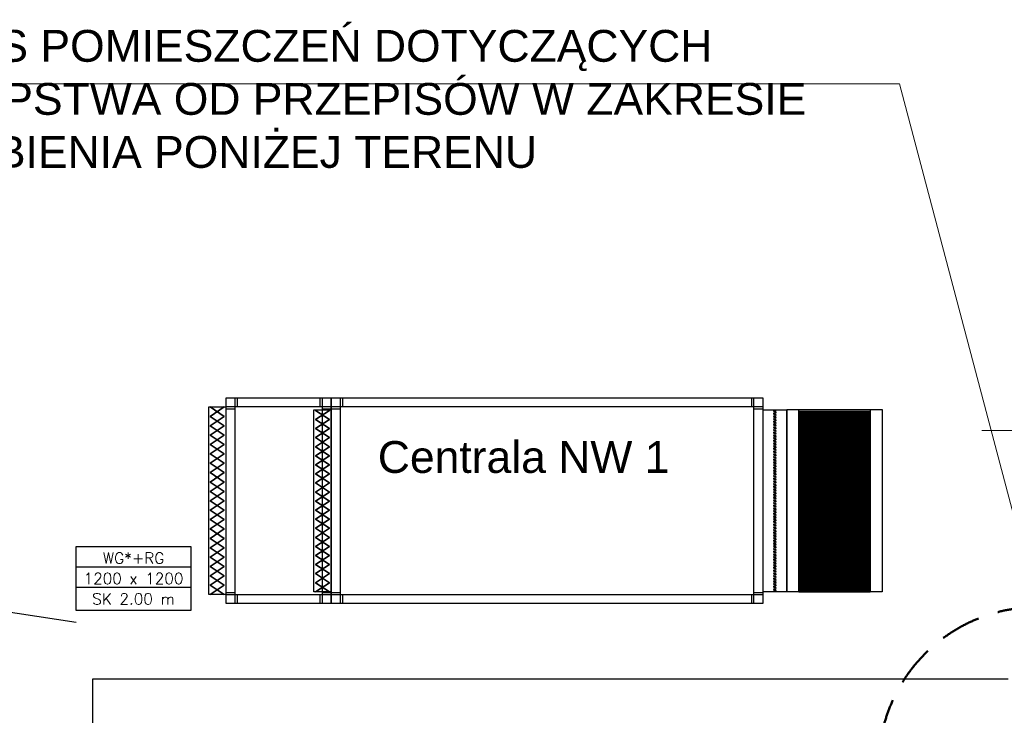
# Model space of a CAD drawing. Header units: millimetres. Extents: x 26866 to 1024070, y -428191 to 408885.
# Tile 200 of 248: x 196355 to 202540, y 404512 to 408885. Entities that reach past the tile are written whole.
import ezdxf

# ---------------------------------------------------------------- set-up
doc = ezdxf.new("R2010")
doc.units = ezdxf.units.MM
doc.header["$LTSCALE"] = 2
doc.linetypes.add('DASHED', pattern=[19.05, 12.7, -6.35])
for name, color, linetype, lineweight in [('0_OPIS', 7, 'Continuous', 13), ('3DPLAN_A_TABELKA POMIESZCZEŃ', 7, 'Continuous', 0), ('A_TXT', 7, 'Continuous', 0), ('Opisy', 7, 'Continuous', 13), ('sturmień wentylacyjny', 140, 'Continuous', 25)]:
    doc.layers.add(name, color=color, linetype=linetype, lineweight=lineweight)
for name, color, linetype in [('3DPLAN_A_OPIS', 8, 'Continuous'), ('A_SCHODY', 6, 'Continuous'), ('FLUID-Cc-inf-INF', 7, 'Continuous')]:
    doc.layers.add(name, color=color, linetype=linetype)
doc.styles.add('ARIAL', font='arial.ttf')
doc.styles.add('FDBES', font='simplex.shx')
doc.dimstyles.new('FDBES', dxfattribs={"dimscale": 50, "dimtxt": 4, "dimasz": 2.5, "dimexe": 0.8, "dimexo": 2, "dimgap": 1, "dimtad": 1, "dimdsep": 46, "dimtxsty": 'FDBES', "dimcen": 2.5, "dimclrd": 4, "dimclre": 5, "dimadec": 0, "dimazin": 0, "dimtfac": 1, "dimtmove": 0, "dimatfit": 3, "dimfxl": 1, "dimarcsym": 0})

# ---------------------------------------------------------------- blocks, each defined once
blk = doc.blocks.new('kondygnacja -1')
at = {"layer": 'A_SCHODY'}
for p, q in [((28681.49, -24372.84), (28681.49, -24325.84)), ((28681.49, -24325.84), (29256.49, -24325.84))]:
    blk.add_line(p, q, dxfattribs=at)
at = {"layer": 'A_TXT', "ltscale": 0.2}
blk.add_line((29320.12, -24169.86), (29239.87, -24169.86), dxfattribs=at)
at = {"layer": 'Opisy', "color": 1, "ltscale": 0.5}
blk.add_lwpolyline([(28087.97, -24270.88), (28489.79, -23951.76), (29188.1, -23951.76), (29275.02, -24280.72)], dxfattribs=at)
at = {"layer": 'Opisy', "color": 1, "linetype": 'DASHED', "lineweight": 50}
blk.add_lwpolyline([(29275.02, -24280.72), (30114.87, -24280.72, -0.414214), (30214.87, -24380.72), (30214.87, -25053.06, -0.414214), (30114.87, -25153.06), (29275.02, -25153.06, -0.414214), (29175.02, -25053.06), (29175.02, -24380.72, -0.414214)], format="xyb", close=True, dxfattribs=at)
at = {"layer": '3DPLAN_A_OPIS', "color": 1, "lineweight": 30, "style": 'ARIAL'}
for tag, p in [('PRZESUNIĘCIE_WEJŚCIA', (27655.16, -24535.33)), ('WYŁĄCZONE', (27007.18, -24723.98)), ('Z_OPRACOWANIA', (26996.84, -24746.42)), ('WYŁĄCZONE', (30803.05, -24760.87)), ('Z_OPRACOWANIA', (30792.71, -24783.3)), ('WYŁĄCZONE', (28894.9, -24826.59)), ('Z_OPRACOWANIA', (28884.56, -24849.03)), ('POWIĘKSZENIE_WEJŚCIA', (28313.68, -25144.41)), ('POWIĘKSZENIE_WEJŚCIA', (29600.62, -25191.36)), ('POWIĘKSZENIE_WEJŚCIA', (28011.45, -25235.42)), ('WYŁĄCZONE', (29754.42, -25678.17)), ('Z_OPRACOWANIA', (29744.08, -25700.6)), ('WYJŚCIE_EWAKUACYJNE', (27763.79, -26106.07))]:
    blk.add_attdef(tag, p, '', height=12, dxfattribs=at)
at = {"layer": '3DPLAN_A_OPIS', "color": 0, "lineweight": 30, "style": 'ARIAL'}
for tag, p in [('UGUL_1', (29350.3, -24586.01)), ('UGUL_2', (29622.92, -24586.01)), ('UGUL_3', (29833.15, -24586.01))]:
    blk.add_attdef(tag, p, '', height=12, dxfattribs=at)
at = {"layer": '3DPLAN_A_TABELKA POMIESZCZEŃ', "ltscale": 0.5, "style": 'ARIAL'}
for tag, p in [('KURTYNA', (27861.91, -26064.85)), ('POWIETRZNA', (27861.91, -26084.56))]:
    blk.add_attdef(tag, p, '', height=12, dxfattribs=at)
at = {"layer": 'Opisy', "color": 1, "ltscale": 0.5, "insert": (28528.94, -23917.97), "char_height": 20, "width": 685.9992, "attachment_point": 1, "style": 'ARIAL'}
blk.add_mtext('ZAKRES POMIESZCZEŃ DOTYCZĄCYCH ODSTĘPSTWA OD PRZEPISÓW W ZAKRESIE ZAGŁĘBIENIA PONIŻEJ TERENU', dxfattribs=at)

msp = doc.modelspace()

# ---------------------------------------------------------------- linework, layer by layer
for points in [[(198312.3, 406451.2), (197651.3, 406451.2), (197651.3, 406507.2), (198312.3, 406507.2), (198312.3, 406451.2)], [(197721.3, 406451.2), (197651.3, 406451.2), (197651.3, 406507.2), (197721.3, 406507.2), (197721.3, 406451.2)], [(197707.3, 405214.2), (197651.3, 405214.2), (197651.3, 406507.2), (197707.3, 406507.2), (197707.3, 405214.2)], [(197707.3, 406437.2), (197651.3, 406437.2), (197651.3, 406507.2), (197707.3, 406507.2), (197707.3, 406437.2)], [(198312.3, 406451.2), (198242.3, 406451.2), (198242.3, 406507.2), (198312.3, 406507.2), (198312.3, 406451.2)], [(198312.3, 405214.2), (198256.3, 405214.2), (198256.3, 406507.2), (198312.3, 406507.2), (198312.3, 405214.2)], [(198312.3, 406437.2), (198256.3, 406437.2), (198256.3, 406507.2), (198312.3, 406507.2), (198312.3, 406437.2)], [(201023.3, 406451.2), (198312.3, 406451.2), (198312.3, 406507.2), (201023.3, 406507.2), (201023.3, 406451.2)], [(198382.3, 406451.2), (198312.3, 406451.2), (198312.3, 406507.2), (198382.3, 406507.2), (198382.3, 406451.2)], [(198368.3, 405214.2), (198312.3, 405214.2), (198312.3, 406507.2), (198368.3, 406507.2), (198368.3, 405214.2)], [(198368.3, 406437.2), (198312.3, 406437.2), (198312.3, 406507.2), (198368.3, 406507.2), (198368.3, 406437.2)], [(201023.3, 406451.2), (200953.3, 406451.2), (200953.3, 406507.2), (201023.3, 406507.2), (201023.3, 406451.2)], [(201023.3, 405214.2), (200967.3, 405214.2), (200967.3, 406507.2), (201023.3, 406507.2), (201023.3, 405214.2)], [(201023.3, 406437.2), (200967.3, 406437.2), (200967.3, 406507.2), (201023.3, 406507.2), (201023.3, 406437.2)], [(197650.3, 405270.2), (197542.3, 405270.2), (197542.3, 406450.2), (197650.3, 406450.2), (197650.3, 405270.2)], [(197640.3, 406391.2), (197552.3, 406450.2), (197640.3, 406391.2)], [(197552.3, 406391.2), (197640.3, 406450.2), (197552.3, 406391.2)], [(197640.3, 406332.2), (197552.3, 406391.2), (197640.3, 406332.2)], [(197552.3, 406332.2), (197640.3, 406391.2), (197552.3, 406332.2)], [(198311.3, 405288.2), (198203.3, 405288.2), (198203.3, 406432.2), (198311.3, 406432.2), (198311.3, 405288.2)], [(198301.3, 406371.2), (198213.3, 406428.2), (198301.3, 406371.2)], [(198213.3, 406371.2), (198301.3, 406428.2), (198213.3, 406371.2)], [(201173.3, 405288.2), (201024.3, 405288.2), (201024.3, 406432.2), (201173.3, 406432.2), (201173.3, 405288.2)], [(201173.3, 405288.2), (201024.3, 405288.2), (201024.3, 406432.2), (201173.3, 406432.2), (201173.3, 405288.2)], [(201102.3, 406425.2), (201105.3, 406414.2), (201094.3, 406417.2), (201091.3, 406428.2), (201102.3, 406425.2), (201105.3, 406414.2), (201091.3, 406428.2), (201102.3, 406425.2)], [(201102.3, 406425.2), (201105.3, 406414.2), (201094.3, 406417.2), (201091.3, 406428.2), (201102.3, 406425.2), (201105.3, 406414.2), (201091.3, 406428.2), (201102.3, 406425.2)], [(201102.3, 406408.2), (201105.3, 406397.2), (201094.3, 406400.2), (201091.3, 406411.2), (201102.3, 406408.2), (201105.3, 406397.2), (201091.3, 406411.2), (201102.3, 406408.2)], [(201102.3, 406408.2), (201105.3, 406397.2), (201094.3, 406400.2), (201091.3, 406411.2), (201102.3, 406408.2), (201105.3, 406397.2), (201091.3, 406411.2), (201102.3, 406408.2)], [(201102.3, 406391.2), (201105.3, 406380.2), (201094.3, 406383.2), (201091.3, 406394.2), (201102.3, 406391.2), (201105.3, 406380.2), (201091.3, 406394.2), (201102.3, 406391.2)], [(201102.3, 406391.2), (201105.3, 406380.2), (201094.3, 406383.2), (201091.3, 406394.2), (201102.3, 406391.2), (201105.3, 406380.2), (201091.3, 406394.2), (201102.3, 406391.2)], [(201772.3, 405288.2), (201173.3, 405288.2), (201173.3, 406433.2), (201772.3, 406433.2), (201772.3, 405288.2)], [(201772.3, 405288.2), (201173.3, 405288.2), (201173.3, 406433.2), (201772.3, 406433.2), (201772.3, 405288.2)], [(201698.3, 405288.2), (201248.3, 405288.2), (201248.3, 406433.2), (201698.3, 406433.2), (201698.3, 405288.2)], [(201698.3, 406422.2), (201248.3, 406422.2), (201698.3, 406422.2)], [(201698.3, 406415.2), (201248.3, 406415.2), (201698.3, 406415.2)], [(201698.3, 406408.2), (201248.3, 406408.2), (201698.3, 406408.2)], [(201698.3, 406401.2), (201248.3, 406401.2), (201698.3, 406401.2)], [(201698.3, 406394.2), (201248.3, 406394.2), (201698.3, 406394.2)], [(201698.3, 406387.2), (201248.3, 406387.2), (201698.3, 406387.2)], [(201698.3, 406380.2), (201248.3, 406380.2), (201698.3, 406380.2)], [(197640.3, 406273.2), (197552.3, 406332.2), (197640.3, 406273.2)], [(197552.3, 406273.2), (197640.3, 406332.2), (197552.3, 406273.2)], [(198301.3, 406314.2), (198213.3, 406371.2), (198301.3, 406314.2)], [(198213.3, 406314.2), (198301.3, 406371.2), (198213.3, 406314.2)], [(201102.3, 406374.2), (201105.3, 406363.2), (201094.3, 406366.2), (201091.3, 406377.2), (201102.3, 406374.2), (201105.3, 406363.2), (201091.3, 406377.2), (201102.3, 406374.2)], [(201102.3, 406374.2), (201105.3, 406363.2), (201094.3, 406366.2), (201091.3, 406377.2), (201102.3, 406374.2), (201105.3, 406363.2), (201091.3, 406377.2), (201102.3, 406374.2)], [(201102.3, 406357.2), (201105.3, 406346.2), (201094.3, 406349.2), (201091.3, 406360.2), (201102.3, 406357.2), (201105.3, 406346.2), (201091.3, 406360.2), (201102.3, 406357.2)], [(201102.3, 406357.2), (201105.3, 406346.2), (201094.3, 406349.2), (201091.3, 406360.2), (201102.3, 406357.2), (201105.3, 406346.2), (201091.3, 406360.2), (201102.3, 406357.2)], [(201102.3, 406340.2), (201105.3, 406329.2), (201094.3, 406332.2), (201091.3, 406343.2), (201102.3, 406340.2), (201105.3, 406329.2), (201091.3, 406343.2), (201102.3, 406340.2)], [(201102.3, 406340.2), (201105.3, 406329.2), (201094.3, 406332.2), (201091.3, 406343.2), (201102.3, 406340.2), (201105.3, 406329.2), (201091.3, 406343.2), (201102.3, 406340.2)], [(201102.3, 406323.2), (201105.3, 406312.2), (201094.3, 406315.2), (201091.3, 406326.2), (201102.3, 406323.2), (201105.3, 406312.2), (201091.3, 406326.2), (201102.3, 406323.2)], [(201102.3, 406323.2), (201105.3, 406312.2), (201094.3, 406315.2), (201091.3, 406326.2), (201102.3, 406323.2), (201105.3, 406312.2), (201091.3, 406326.2), (201102.3, 406323.2)], [(201698.3, 406373.2), (201248.3, 406373.2), (201698.3, 406373.2)], [(201698.3, 406366.2), (201248.3, 406366.2), (201698.3, 406366.2)], [(201698.3, 406359.2), (201248.3, 406359.2), (201698.3, 406359.2)], [(201698.3, 406352.2), (201248.3, 406352.2), (201698.3, 406352.2)], [(201698.3, 406345.2), (201248.3, 406345.2), (201698.3, 406345.2)], [(201698.3, 406338.2), (201248.3, 406338.2), (201698.3, 406338.2)], [(201698.3, 406331.2), (201248.3, 406331.2), (201698.3, 406331.2)], [(201698.3, 406324.2), (201248.3, 406324.2), (201698.3, 406324.2)], [(201698.3, 406317.2), (201248.3, 406317.2), (201698.3, 406317.2)], [(197640.3, 406214.2), (197552.3, 406273.2), (197640.3, 406214.2)], [(197552.3, 406214.2), (197640.3, 406273.2), (197552.3, 406214.2)], [(198301.3, 406257.2), (198213.3, 406314.2), (198301.3, 406257.2)], [(198213.3, 406257.2), (198301.3, 406314.2), (198213.3, 406257.2)], [(198301.3, 406200.2), (198213.3, 406257.2), (198301.3, 406200.2)], [(198213.3, 406200.2), (198301.3, 406257.2), (198213.3, 406200.2)], [(201102.3, 406306.2), (201105.3, 406295.2), (201094.3, 406298.2), (201091.3, 406309.2), (201102.3, 406306.2), (201105.3, 406295.2), (201091.3, 406309.2), (201102.3, 406306.2)], [(201102.3, 406306.2), (201105.3, 406295.2), (201094.3, 406298.2), (201091.3, 406309.2), (201102.3, 406306.2), (201105.3, 406295.2), (201091.3, 406309.2), (201102.3, 406306.2)], [(201102.3, 406289.2), (201105.3, 406278.2), (201094.3, 406281.2), (201091.3, 406292.2), (201102.3, 406289.2), (201105.3, 406278.2), (201091.3, 406292.2), (201102.3, 406289.2)], [(201102.3, 406289.2), (201105.3, 406278.2), (201094.3, 406281.2), (201091.3, 406292.2), (201102.3, 406289.2), (201105.3, 406278.2), (201091.3, 406292.2), (201102.3, 406289.2)], [(201102.3, 406272.2), (201105.3, 406261.2), (201094.3, 406264.2), (201091.3, 406275.2), (201102.3, 406272.2), (201105.3, 406261.2), (201091.3, 406275.2), (201102.3, 406272.2)], [(201102.3, 406272.2), (201105.3, 406261.2), (201094.3, 406264.2), (201091.3, 406275.2), (201102.3, 406272.2), (201105.3, 406261.2), (201091.3, 406275.2), (201102.3, 406272.2)], [(201102.3, 406255.2), (201105.3, 406244.2), (201094.3, 406247.2), (201091.3, 406258.2), (201102.3, 406255.2), (201105.3, 406244.2), (201091.3, 406258.2), (201102.3, 406255.2)], [(201102.3, 406255.2), (201105.3, 406244.2), (201094.3, 406247.2), (201091.3, 406258.2), (201102.3, 406255.2), (201105.3, 406244.2), (201091.3, 406258.2), (201102.3, 406255.2)], [(201698.3, 406310.2), (201248.3, 406310.2), (201698.3, 406310.2)], [(201698.3, 406303.2), (201248.3, 406303.2), (201698.3, 406303.2)], [(201698.3, 406296.2), (201248.3, 406296.2), (201698.3, 406296.2)], [(201698.3, 406289.2), (201248.3, 406289.2), (201698.3, 406289.2)], [(201698.3, 406282.2), (201248.3, 406282.2), (201698.3, 406282.2)], [(201698.3, 406275.2), (201248.3, 406275.2), (201698.3, 406275.2)], [(201698.3, 406268.2), (201248.3, 406268.2), (201698.3, 406268.2)], [(201698.3, 406261.2), (201248.3, 406261.2), (201698.3, 406261.2)], [(201698.3, 406254.2), (201248.3, 406254.2), (201698.3, 406254.2)], [(197640.3, 406155.2), (197552.3, 406214.2), (197640.3, 406155.2)], [(197552.3, 406155.2), (197640.3, 406214.2), (197552.3, 406155.2)], [(198301.3, 406143.2), (198213.3, 406200.2), (198301.3, 406143.2)], [(198213.3, 406143.2), (198301.3, 406200.2), (198213.3, 406143.2)], [(201102.3, 406238.2), (201105.3, 406227.2), (201094.3, 406230.2), (201091.3, 406241.2), (201102.3, 406238.2), (201105.3, 406227.2), (201091.3, 406241.2), (201102.3, 406238.2)], [(201102.3, 406238.2), (201105.3, 406227.2), (201094.3, 406230.2), (201091.3, 406241.2), (201102.3, 406238.2), (201105.3, 406227.2), (201091.3, 406241.2), (201102.3, 406238.2)], [(201102.3, 406221.2), (201105.3, 406210.2), (201094.3, 406213.2), (201091.3, 406224.2), (201102.3, 406221.2), (201105.3, 406210.2), (201091.3, 406224.2), (201102.3, 406221.2)], [(201102.3, 406221.2), (201105.3, 406210.2), (201094.3, 406213.2), (201091.3, 406224.2), (201102.3, 406221.2), (201105.3, 406210.2), (201091.3, 406224.2), (201102.3, 406221.2)], [(201102.3, 406204.2), (201105.3, 406193.2), (201094.3, 406196.2), (201091.3, 406207.2), (201102.3, 406204.2), (201105.3, 406193.2), (201091.3, 406207.2), (201102.3, 406204.2)], [(201102.3, 406204.2), (201105.3, 406193.2), (201094.3, 406196.2), (201091.3, 406207.2), (201102.3, 406204.2), (201105.3, 406193.2), (201091.3, 406207.2), (201102.3, 406204.2)], [(201698.3, 406247.2), (201248.3, 406247.2), (201698.3, 406247.2)], [(201698.3, 406240.2), (201248.3, 406240.2), (201698.3, 406240.2)], [(201698.3, 406233.2), (201248.3, 406233.2), (201698.3, 406233.2)], [(201698.3, 406226.2), (201248.3, 406226.2), (201698.3, 406226.2)], [(201698.3, 406219.2), (201248.3, 406219.2), (201698.3, 406219.2)], [(201698.3, 406212.2), (201248.3, 406212.2), (201698.3, 406212.2)], [(201698.3, 406205.2), (201248.3, 406205.2), (201698.3, 406205.2)], [(201698.3, 406198.2), (201248.3, 406198.2), (201698.3, 406198.2)], [(197640.3, 406096.2), (197552.3, 406155.2), (197640.3, 406096.2)], [(197552.3, 406096.2), (197640.3, 406155.2), (197552.3, 406096.2)], [(198301.3, 406086.2), (198213.3, 406143.2), (198301.3, 406086.2)], [(198213.3, 406086.2), (198301.3, 406143.2), (198213.3, 406086.2)], [(201102.3, 406187.2), (201105.3, 406176.2), (201094.3, 406179.2), (201091.3, 406190.2), (201102.3, 406187.2), (201105.3, 406176.2), (201091.3, 406190.2), (201102.3, 406187.2)], [(201102.3, 406187.2), (201105.3, 406176.2), (201094.3, 406179.2), (201091.3, 406190.2), (201102.3, 406187.2), (201105.3, 406176.2), (201091.3, 406190.2), (201102.3, 406187.2)], [(201102.3, 406170.2), (201105.3, 406159.2), (201094.3, 406162.2), (201091.3, 406173.2), (201102.3, 406170.2), (201105.3, 406159.2), (201091.3, 406173.2), (201102.3, 406170.2)], [(201102.3, 406170.2), (201105.3, 406159.2), (201094.3, 406162.2), (201091.3, 406173.2), (201102.3, 406170.2), (201105.3, 406159.2), (201091.3, 406173.2), (201102.3, 406170.2)], [(201102.3, 406153.2), (201105.3, 406142.2), (201094.3, 406145.2), (201091.3, 406156.2), (201102.3, 406153.2), (201105.3, 406142.2), (201091.3, 406156.2), (201102.3, 406153.2)], [(201102.3, 406153.2), (201105.3, 406142.2), (201094.3, 406145.2), (201091.3, 406156.2), (201102.3, 406153.2), (201105.3, 406142.2), (201091.3, 406156.2), (201102.3, 406153.2)], [(201102.3, 406136.2), (201105.3, 406125.2), (201094.3, 406128.2), (201091.3, 406139.2), (201102.3, 406136.2), (201105.3, 406125.2), (201091.3, 406139.2), (201102.3, 406136.2)], [(201102.3, 406136.2), (201105.3, 406125.2), (201094.3, 406128.2), (201091.3, 406139.2), (201102.3, 406136.2), (201105.3, 406125.2), (201091.3, 406139.2), (201102.3, 406136.2)], [(201698.3, 406191.2), (201248.3, 406191.2), (201698.3, 406191.2)], [(201698.3, 406184.2), (201248.3, 406184.2), (201698.3, 406184.2)], [(201698.3, 406177.2), (201248.3, 406177.2), (201698.3, 406177.2)], [(201698.3, 406170.2), (201248.3, 406170.2), (201698.3, 406170.2)], [(201698.3, 406163.2), (201248.3, 406163.2), (201698.3, 406163.2)], [(201698.3, 406156.2), (201248.3, 406156.2), (201698.3, 406156.2)], [(201698.3, 406149.2), (201248.3, 406149.2), (201698.3, 406149.2)], [(201698.3, 406142.2), (201248.3, 406142.2), (201698.3, 406142.2)], [(201698.3, 406135.2), (201248.3, 406135.2), (201698.3, 406135.2)], [(197640.3, 406037.2), (197552.3, 406096.2), (197640.3, 406037.2)], [(197552.3, 406037.2), (197640.3, 406096.2), (197552.3, 406037.2)], [(198301.3, 406029.2), (198213.3, 406086.2), (198301.3, 406029.2)], [(198213.3, 406029.2), (198301.3, 406086.2), (198213.3, 406029.2)], [(201102.3, 406119.2), (201105.3, 406108.2), (201094.3, 406111.2), (201091.3, 406122.2), (201102.3, 406119.2), (201105.3, 406108.2), (201091.3, 406122.2), (201102.3, 406119.2)], [(201102.3, 406119.2), (201105.3, 406108.2), (201094.3, 406111.2), (201091.3, 406122.2), (201102.3, 406119.2), (201105.3, 406108.2), (201091.3, 406122.2), (201102.3, 406119.2)], [(201102.3, 406102.2), (201105.3, 406091.2), (201094.3, 406094.2), (201091.3, 406105.2), (201102.3, 406102.2), (201105.3, 406091.2), (201091.3, 406105.2), (201102.3, 406102.2)], [(201102.3, 406102.2), (201105.3, 406091.2), (201094.3, 406094.2), (201091.3, 406105.2), (201102.3, 406102.2), (201105.3, 406091.2), (201091.3, 406105.2), (201102.3, 406102.2)], [(201102.3, 406085.2), (201105.3, 406074.2), (201094.3, 406077.2), (201091.3, 406088.2), (201102.3, 406085.2), (201105.3, 406074.2), (201091.3, 406088.2), (201102.3, 406085.2)], [(201102.3, 406085.2), (201105.3, 406074.2), (201094.3, 406077.2), (201091.3, 406088.2), (201102.3, 406085.2), (201105.3, 406074.2), (201091.3, 406088.2), (201102.3, 406085.2)], [(201102.3, 406068.2), (201105.3, 406057.2), (201094.3, 406060.2), (201091.3, 406071.2), (201102.3, 406068.2), (201105.3, 406057.2), (201091.3, 406071.2), (201102.3, 406068.2)], [(201102.3, 406068.2), (201105.3, 406057.2), (201094.3, 406060.2), (201091.3, 406071.2), (201102.3, 406068.2), (201105.3, 406057.2), (201091.3, 406071.2), (201102.3, 406068.2)], [(201698.3, 406128.2), (201248.3, 406128.2), (201698.3, 406128.2)], [(201698.3, 406121.2), (201248.3, 406121.2), (201698.3, 406121.2)], [(201698.3, 406114.2), (201248.3, 406114.2), (201698.3, 406114.2)], [(201698.3, 406107.2), (201248.3, 406107.2), (201698.3, 406107.2)], [(201698.3, 406100.2), (201248.3, 406100.2), (201698.3, 406100.2)], [(201698.3, 406093.2), (201248.3, 406093.2), (201698.3, 406093.2)], [(201698.3, 406086.2), (201248.3, 406086.2), (201698.3, 406086.2)], [(201698.3, 406079.2), (201248.3, 406079.2), (201698.3, 406079.2)], [(201698.3, 406072.2), (201248.3, 406072.2), (201698.3, 406072.2)], [(197640.3, 405978.2), (197552.3, 406037.2), (197640.3, 405978.2)], [(197552.3, 405978.2), (197640.3, 406037.2), (197552.3, 405978.2)], [(198301.3, 405972.2), (198213.3, 406029.2), (198301.3, 405972.2)], [(198213.3, 405972.2), (198301.3, 406029.2), (198213.3, 405972.2)], [(201102.3, 406051.2), (201105.3, 406040.2), (201094.3, 406043.2), (201091.3, 406054.2), (201102.3, 406051.2), (201105.3, 406040.2), (201091.3, 406054.2), (201102.3, 406051.2)], [(201102.3, 406051.2), (201105.3, 406040.2), (201094.3, 406043.2), (201091.3, 406054.2), (201102.3, 406051.2), (201105.3, 406040.2), (201091.3, 406054.2), (201102.3, 406051.2)], [(201102.3, 406034.2), (201105.3, 406023.2), (201094.3, 406026.2), (201091.3, 406037.2), (201102.3, 406034.2), (201105.3, 406023.2), (201091.3, 406037.2), (201102.3, 406034.2)], [(201102.3, 406034.2), (201105.3, 406023.2), (201094.3, 406026.2), (201091.3, 406037.2), (201102.3, 406034.2), (201105.3, 406023.2), (201091.3, 406037.2), (201102.3, 406034.2)], [(201102.3, 406017.2), (201105.3, 406006.2), (201094.3, 406009.2), (201091.3, 406020.2), (201102.3, 406017.2), (201105.3, 406006.2), (201091.3, 406020.2), (201102.3, 406017.2)], [(201102.3, 406017.2), (201105.3, 406006.2), (201094.3, 406009.2), (201091.3, 406020.2), (201102.3, 406017.2), (201105.3, 406006.2), (201091.3, 406020.2), (201102.3, 406017.2)], [(201698.3, 406065.2), (201248.3, 406065.2), (201698.3, 406065.2)], [(201698.3, 406058.2), (201248.3, 406058.2), (201698.3, 406058.2)], [(201698.3, 406051.2), (201248.3, 406051.2), (201698.3, 406051.2)], [(201698.3, 406044.2), (201248.3, 406044.2), (201698.3, 406044.2)], [(201698.3, 406037.2), (201248.3, 406037.2), (201698.3, 406037.2)], [(201698.3, 406030.2), (201248.3, 406030.2), (201698.3, 406030.2)], [(201698.3, 406023.2), (201248.3, 406023.2), (201698.3, 406023.2)], [(201698.3, 406016.2), (201248.3, 406016.2), (201698.3, 406016.2)], [(201698.3, 406009.2), (201248.3, 406009.2), (201698.3, 406009.2)], [(197640.3, 405919.2), (197552.3, 405978.2), (197640.3, 405919.2)], [(197552.3, 405919.2), (197640.3, 405978.2), (197552.3, 405919.2)], [(198301.3, 405915.2), (198213.3, 405972.2), (198301.3, 405915.2)], [(198213.3, 405915.2), (198301.3, 405972.2), (198213.3, 405915.2)], [(201102.3, 406000.2), (201105.3, 405989.2), (201094.3, 405992.2), (201091.3, 406003.2), (201102.3, 406000.2), (201105.3, 405989.2), (201091.3, 406003.2), (201102.3, 406000.2)], [(201102.3, 406000.2), (201105.3, 405989.2), (201094.3, 405992.2), (201091.3, 406003.2), (201102.3, 406000.2), (201105.3, 405989.2), (201091.3, 406003.2), (201102.3, 406000.2)], [(201102.3, 405983.2), (201105.3, 405972.2), (201094.3, 405975.2), (201091.3, 405986.2), (201102.3, 405983.2), (201105.3, 405972.2), (201091.3, 405986.2), (201102.3, 405983.2)], [(201102.3, 405983.2), (201105.3, 405972.2), (201094.3, 405975.2), (201091.3, 405986.2), (201102.3, 405983.2), (201105.3, 405972.2), (201091.3, 405986.2), (201102.3, 405983.2)], [(201102.3, 405966.2), (201105.3, 405955.2), (201094.3, 405958.2), (201091.3, 405969.2), (201102.3, 405966.2), (201105.3, 405955.2), (201091.3, 405969.2), (201102.3, 405966.2)], [(201102.3, 405966.2), (201105.3, 405955.2), (201094.3, 405958.2), (201091.3, 405969.2), (201102.3, 405966.2), (201105.3, 405955.2), (201091.3, 405969.2), (201102.3, 405966.2)], [(201102.3, 405949.2), (201105.3, 405938.2), (201094.3, 405941.2), (201091.3, 405952.2), (201102.3, 405949.2), (201105.3, 405938.2), (201091.3, 405952.2), (201102.3, 405949.2)], [(201102.3, 405949.2), (201105.3, 405938.2), (201094.3, 405941.2), (201091.3, 405952.2), (201102.3, 405949.2), (201105.3, 405938.2), (201091.3, 405952.2), (201102.3, 405949.2)], [(201698.3, 406002.2), (201248.3, 406002.2), (201698.3, 406002.2)], [(201698.3, 405995.2), (201248.3, 405995.2), (201698.3, 405995.2)], [(201698.3, 405988.2), (201248.3, 405988.2), (201698.3, 405988.2)], [(201698.3, 405981.2), (201248.3, 405981.2), (201698.3, 405981.2)], [(201698.3, 405974.2), (201248.3, 405974.2), (201698.3, 405974.2)], [(201698.3, 405967.2), (201248.3, 405967.2), (201698.3, 405967.2)], [(201698.3, 405960.2), (201248.3, 405960.2), (201698.3, 405960.2)], [(201698.3, 405953.2), (201248.3, 405953.2), (201698.3, 405953.2)], [(201698.3, 405946.2), (201248.3, 405946.2), (201698.3, 405946.2)], [(197640.3, 405860.2), (197552.3, 405919.2), (197640.3, 405860.2)], [(197552.3, 405860.2), (197640.3, 405919.2), (197552.3, 405860.2)], [(198301.3, 405858.2), (198213.3, 405915.2), (198301.3, 405858.2)], [(198213.3, 405858.2), (198301.3, 405915.2), (198213.3, 405858.2)], [(201102.3, 405932.2), (201105.3, 405921.2), (201094.3, 405924.2), (201091.3, 405935.2), (201102.3, 405932.2), (201105.3, 405921.2), (201091.3, 405935.2), (201102.3, 405932.2)], [(201102.3, 405932.2), (201105.3, 405921.2), (201094.3, 405924.2), (201091.3, 405935.2), (201102.3, 405932.2), (201105.3, 405921.2), (201091.3, 405935.2), (201102.3, 405932.2)], [(201102.3, 405915.2), (201105.3, 405904.2), (201094.3, 405907.2), (201091.3, 405918.2), (201102.3, 405915.2), (201105.3, 405904.2), (201091.3, 405918.2), (201102.3, 405915.2)], [(201102.3, 405915.2), (201105.3, 405904.2), (201094.3, 405907.2), (201091.3, 405918.2), (201102.3, 405915.2), (201105.3, 405904.2), (201091.3, 405918.2), (201102.3, 405915.2)], [(201102.3, 405898.2), (201105.3, 405887.2), (201094.3, 405890.2), (201091.3, 405901.2), (201102.3, 405898.2), (201105.3, 405887.2), (201091.3, 405901.2), (201102.3, 405898.2)], [(201102.3, 405898.2), (201105.3, 405887.2), (201094.3, 405890.2), (201091.3, 405901.2), (201102.3, 405898.2), (201105.3, 405887.2), (201091.3, 405901.2), (201102.3, 405898.2)], [(201102.3, 405881.2), (201105.3, 405870.2), (201094.3, 405873.2), (201091.3, 405884.2), (201102.3, 405881.2), (201105.3, 405870.2), (201091.3, 405884.2), (201102.3, 405881.2)], [(201102.3, 405881.2), (201105.3, 405870.2), (201094.3, 405873.2), (201091.3, 405884.2), (201102.3, 405881.2), (201105.3, 405870.2), (201091.3, 405884.2), (201102.3, 405881.2)], [(201698.3, 405939.2), (201248.3, 405939.2), (201698.3, 405939.2)], [(201698.3, 405932.2), (201248.3, 405932.2), (201698.3, 405932.2)], [(201698.3, 405925.2), (201248.3, 405925.2), (201698.3, 405925.2)], [(201698.3, 405918.2), (201248.3, 405918.2), (201698.3, 405918.2)], [(201698.3, 405911.2), (201248.3, 405911.2), (201698.3, 405911.2)], [(201698.3, 405904.2), (201248.3, 405904.2), (201698.3, 405904.2)], [(201698.3, 405897.2), (201248.3, 405897.2), (201698.3, 405897.2)], [(201698.3, 405890.2), (201248.3, 405890.2), (201698.3, 405890.2)], [(201698.3, 405883.2), (201248.3, 405883.2), (201698.3, 405883.2)], [(197640.3, 405801.2), (197552.3, 405860.2), (197640.3, 405801.2)], [(197552.3, 405801.2), (197640.3, 405860.2), (197552.3, 405801.2)], [(198301.3, 405801.2), (198213.3, 405858.2), (198301.3, 405801.2)], [(198213.3, 405801.2), (198301.3, 405858.2), (198213.3, 405801.2)], [(201102.3, 405864.2), (201105.3, 405853.2), (201094.3, 405856.2), (201091.3, 405867.2), (201102.3, 405864.2), (201105.3, 405853.2), (201091.3, 405867.2), (201102.3, 405864.2)], [(201102.3, 405864.2), (201105.3, 405853.2), (201094.3, 405856.2), (201091.3, 405867.2), (201102.3, 405864.2), (201105.3, 405853.2), (201091.3, 405867.2), (201102.3, 405864.2)], [(201102.3, 405847.2), (201105.3, 405836.2), (201094.3, 405839.2), (201091.3, 405850.2), (201102.3, 405847.2), (201105.3, 405836.2), (201091.3, 405850.2), (201102.3, 405847.2)], [(201102.3, 405847.2), (201105.3, 405836.2), (201094.3, 405839.2), (201091.3, 405850.2), (201102.3, 405847.2), (201105.3, 405836.2), (201091.3, 405850.2), (201102.3, 405847.2)], [(201102.3, 405830.2), (201105.3, 405819.2), (201094.3, 405822.2), (201091.3, 405833.2), (201102.3, 405830.2), (201105.3, 405819.2), (201091.3, 405833.2), (201102.3, 405830.2)], [(201102.3, 405830.2), (201105.3, 405819.2), (201094.3, 405822.2), (201091.3, 405833.2), (201102.3, 405830.2), (201105.3, 405819.2), (201091.3, 405833.2), (201102.3, 405830.2)], [(201698.3, 405876.2), (201248.3, 405876.2), (201698.3, 405876.2)], [(201698.3, 405869.2), (201248.3, 405869.2), (201698.3, 405869.2)], [(201698.3, 405862.2), (201248.3, 405862.2), (201698.3, 405862.2)], [(201698.3, 405855.2), (201248.3, 405855.2), (201698.3, 405855.2)], [(201698.3, 405848.2), (201248.3, 405848.2), (201698.3, 405848.2)], [(201698.3, 405841.2), (201248.3, 405841.2), (201698.3, 405841.2)], [(201698.3, 405834.2), (201248.3, 405834.2), (201698.3, 405834.2)], [(201698.3, 405827.2), (201248.3, 405827.2), (201698.3, 405827.2)], [(197640.3, 405742.2), (197552.3, 405801.2), (197640.3, 405742.2)], [(197552.3, 405742.2), (197640.3, 405801.2), (197552.3, 405742.2)], [(198301.3, 405744.2), (198213.3, 405801.2), (198301.3, 405744.2)], [(198213.3, 405744.2), (198301.3, 405801.2), (198213.3, 405744.2)], [(201102.3, 405813.2), (201105.3, 405802.2), (201094.3, 405805.2), (201091.3, 405816.2), (201102.3, 405813.2), (201105.3, 405802.2), (201091.3, 405816.2), (201102.3, 405813.2)], [(201102.3, 405813.2), (201105.3, 405802.2), (201094.3, 405805.2), (201091.3, 405816.2), (201102.3, 405813.2), (201105.3, 405802.2), (201091.3, 405816.2), (201102.3, 405813.2)], [(201102.3, 405796.2), (201105.3, 405785.2), (201094.3, 405788.2), (201091.3, 405799.2), (201102.3, 405796.2), (201105.3, 405785.2), (201091.3, 405799.2), (201102.3, 405796.2)], [(201102.3, 405796.2), (201105.3, 405785.2), (201094.3, 405788.2), (201091.3, 405799.2), (201102.3, 405796.2), (201105.3, 405785.2), (201091.3, 405799.2), (201102.3, 405796.2)], [(201102.3, 405779.2), (201105.3, 405768.2), (201094.3, 405771.2), (201091.3, 405782.2), (201102.3, 405779.2), (201105.3, 405768.2), (201091.3, 405782.2), (201102.3, 405779.2)], [(201102.3, 405779.2), (201105.3, 405768.2), (201094.3, 405771.2), (201091.3, 405782.2), (201102.3, 405779.2), (201105.3, 405768.2), (201091.3, 405782.2), (201102.3, 405779.2)], [(201102.3, 405762.2), (201105.3, 405751.2), (201094.3, 405754.2), (201091.3, 405765.2), (201102.3, 405762.2), (201105.3, 405751.2), (201091.3, 405765.2), (201102.3, 405762.2)], [(201102.3, 405762.2), (201105.3, 405751.2), (201094.3, 405754.2), (201091.3, 405765.2), (201102.3, 405762.2), (201105.3, 405751.2), (201091.3, 405765.2), (201102.3, 405762.2)], [(201698.3, 405820.2), (201248.3, 405820.2), (201698.3, 405820.2)], [(201698.3, 405813.2), (201248.3, 405813.2), (201698.3, 405813.2)], [(201698.3, 405806.2), (201248.3, 405806.2), (201698.3, 405806.2)], [(201698.3, 405799.2), (201248.3, 405799.2), (201698.3, 405799.2)], [(201698.3, 405792.2), (201248.3, 405792.2), (201698.3, 405792.2)], [(201698.3, 405785.2), (201248.3, 405785.2), (201698.3, 405785.2)], [(201698.3, 405778.2), (201248.3, 405778.2), (201698.3, 405778.2)], [(201698.3, 405771.2), (201248.3, 405771.2), (201698.3, 405771.2)], [(201698.3, 405764.2), (201248.3, 405764.2), (201698.3, 405764.2)], [(197640.3, 405683.2), (197552.3, 405742.2), (197640.3, 405683.2)], [(197552.3, 405683.2), (197640.3, 405742.2), (197552.3, 405683.2)], [(198301.3, 405687.2), (198213.3, 405744.2), (198301.3, 405687.2)], [(198213.3, 405687.2), (198301.3, 405744.2), (198213.3, 405687.2)], [(201102.3, 405745.2), (201105.3, 405734.2), (201094.3, 405737.2), (201091.3, 405748.2), (201102.3, 405745.2), (201105.3, 405734.2), (201091.3, 405748.2), (201102.3, 405745.2)], [(201102.3, 405745.2), (201105.3, 405734.2), (201094.3, 405737.2), (201091.3, 405748.2), (201102.3, 405745.2), (201105.3, 405734.2), (201091.3, 405748.2), (201102.3, 405745.2)], [(201102.3, 405728.2), (201105.3, 405717.2), (201094.3, 405720.2), (201091.3, 405731.2), (201102.3, 405728.2), (201105.3, 405717.2), (201091.3, 405731.2), (201102.3, 405728.2)], [(201102.3, 405728.2), (201105.3, 405717.2), (201094.3, 405720.2), (201091.3, 405731.2), (201102.3, 405728.2), (201105.3, 405717.2), (201091.3, 405731.2), (201102.3, 405728.2)], [(201102.3, 405711.2), (201105.3, 405700.2), (201094.3, 405703.2), (201091.3, 405714.2), (201102.3, 405711.2), (201105.3, 405700.2), (201091.3, 405714.2), (201102.3, 405711.2)], [(201102.3, 405711.2), (201105.3, 405700.2), (201094.3, 405703.2), (201091.3, 405714.2), (201102.3, 405711.2), (201105.3, 405700.2), (201091.3, 405714.2), (201102.3, 405711.2)], [(201102.3, 405694.2), (201105.3, 405683.2), (201094.3, 405686.2), (201091.3, 405697.2), (201102.3, 405694.2), (201105.3, 405683.2), (201091.3, 405697.2), (201102.3, 405694.2)], [(201102.3, 405694.2), (201105.3, 405683.2), (201094.3, 405686.2), (201091.3, 405697.2), (201102.3, 405694.2), (201105.3, 405683.2), (201091.3, 405697.2), (201102.3, 405694.2)], [(201698.3, 405757.2), (201248.3, 405757.2), (201698.3, 405757.2)], [(201698.3, 405750.2), (201248.3, 405750.2), (201698.3, 405750.2)], [(201698.3, 405743.2), (201248.3, 405743.2), (201698.3, 405743.2)], [(201698.3, 405736.2), (201248.3, 405736.2), (201698.3, 405736.2)], [(201698.3, 405729.2), (201248.3, 405729.2), (201698.3, 405729.2)], [(201698.3, 405722.2), (201248.3, 405722.2), (201698.3, 405722.2)], [(201698.3, 405715.2), (201248.3, 405715.2), (201698.3, 405715.2)], [(201698.3, 405708.2), (201248.3, 405708.2), (201698.3, 405708.2)], [(201698.3, 405701.2), (201248.3, 405701.2), (201698.3, 405701.2)], [(197640.3, 405624.2), (197552.3, 405683.2), (197640.3, 405624.2)], [(197552.3, 405624.2), (197640.3, 405683.2), (197552.3, 405624.2)], [(198301.3, 405630.2), (198213.3, 405687.2), (198301.3, 405630.2)], [(198213.3, 405630.2), (198301.3, 405687.2), (198213.3, 405630.2)], [(201102.3, 405677.2), (201105.3, 405666.2), (201094.3, 405669.2), (201091.3, 405680.2), (201102.3, 405677.2), (201105.3, 405666.2), (201091.3, 405680.2), (201102.3, 405677.2)], [(201102.3, 405677.2), (201105.3, 405666.2), (201094.3, 405669.2), (201091.3, 405680.2), (201102.3, 405677.2), (201105.3, 405666.2), (201091.3, 405680.2), (201102.3, 405677.2)], [(201102.3, 405660.2), (201105.3, 405649.2), (201094.3, 405652.2), (201091.3, 405663.2), (201102.3, 405660.2), (201105.3, 405649.2), (201091.3, 405663.2), (201102.3, 405660.2)], [(201102.3, 405660.2), (201105.3, 405649.2), (201094.3, 405652.2), (201091.3, 405663.2), (201102.3, 405660.2), (201105.3, 405649.2), (201091.3, 405663.2), (201102.3, 405660.2)], [(201102.3, 405643.2), (201105.3, 405632.2), (201094.3, 405635.2), (201091.3, 405646.2), (201102.3, 405643.2), (201105.3, 405632.2), (201091.3, 405646.2), (201102.3, 405643.2)], [(201102.3, 405643.2), (201105.3, 405632.2), (201094.3, 405635.2), (201091.3, 405646.2), (201102.3, 405643.2), (201105.3, 405632.2), (201091.3, 405646.2), (201102.3, 405643.2)], [(201698.3, 405694.2), (201248.3, 405694.2), (201698.3, 405694.2)], [(201698.3, 405687.2), (201248.3, 405687.2), (201698.3, 405687.2)], [(201698.3, 405680.2), (201248.3, 405680.2), (201698.3, 405680.2)], [(201698.3, 405673.2), (201248.3, 405673.2), (201698.3, 405673.2)], [(201698.3, 405666.2), (201248.3, 405666.2), (201698.3, 405666.2)], [(201698.3, 405659.2), (201248.3, 405659.2), (201698.3, 405659.2)], [(201698.3, 405652.2), (201248.3, 405652.2), (201698.3, 405652.2)], [(201698.3, 405645.2), (201248.3, 405645.2), (201698.3, 405645.2)], [(201698.3, 405638.2), (201248.3, 405638.2), (201698.3, 405638.2)], [(197640.3, 405565.2), (197552.3, 405624.2), (197640.3, 405565.2)], [(197552.3, 405565.2), (197640.3, 405624.2), (197552.3, 405565.2)], [(198301.3, 405573.2), (198213.3, 405630.2), (198301.3, 405573.2)], [(198213.3, 405573.2), (198301.3, 405630.2), (198213.3, 405573.2)], [(201102.3, 405626.2), (201105.3, 405615.2), (201094.3, 405618.2), (201091.3, 405629.2), (201102.3, 405626.2), (201105.3, 405615.2), (201091.3, 405629.2), (201102.3, 405626.2)], [(201102.3, 405626.2), (201105.3, 405615.2), (201094.3, 405618.2), (201091.3, 405629.2), (201102.3, 405626.2), (201105.3, 405615.2), (201091.3, 405629.2), (201102.3, 405626.2)], [(201102.3, 405609.2), (201105.3, 405598.2), (201094.3, 405601.2), (201091.3, 405612.2), (201102.3, 405609.2), (201105.3, 405598.2), (201091.3, 405612.2), (201102.3, 405609.2)], [(201102.3, 405609.2), (201105.3, 405598.2), (201094.3, 405601.2), (201091.3, 405612.2), (201102.3, 405609.2), (201105.3, 405598.2), (201091.3, 405612.2), (201102.3, 405609.2)], [(201102.3, 405592.2), (201105.3, 405581.2), (201094.3, 405584.2), (201091.3, 405595.2), (201102.3, 405592.2), (201105.3, 405581.2), (201091.3, 405595.2), (201102.3, 405592.2)], [(201102.3, 405592.2), (201105.3, 405581.2), (201094.3, 405584.2), (201091.3, 405595.2), (201102.3, 405592.2), (201105.3, 405581.2), (201091.3, 405595.2), (201102.3, 405592.2)], [(201102.3, 405575.2), (201105.3, 405564.2), (201094.3, 405567.2), (201091.3, 405578.2), (201102.3, 405575.2), (201105.3, 405564.2), (201091.3, 405578.2), (201102.3, 405575.2)], [(201102.3, 405575.2), (201105.3, 405564.2), (201094.3, 405567.2), (201091.3, 405578.2), (201102.3, 405575.2), (201105.3, 405564.2), (201091.3, 405578.2), (201102.3, 405575.2)], [(201698.3, 405631.2), (201248.3, 405631.2), (201698.3, 405631.2)], [(201698.3, 405624.2), (201248.3, 405624.2), (201698.3, 405624.2)], [(201698.3, 405617.2), (201248.3, 405617.2), (201698.3, 405617.2)], [(201698.3, 405610.2), (201248.3, 405610.2), (201698.3, 405610.2)], [(201698.3, 405603.2), (201248.3, 405603.2), (201698.3, 405603.2)], [(201698.3, 405596.2), (201248.3, 405596.2), (201698.3, 405596.2)], [(201698.3, 405589.2), (201248.3, 405589.2), (201698.3, 405589.2)], [(201698.3, 405582.2), (201248.3, 405582.2), (201698.3, 405582.2)], [(201698.3, 405575.2), (201248.3, 405575.2), (201698.3, 405575.2)], [(197640.3, 405506.2), (197552.3, 405565.2), (197640.3, 405506.2)], [(197552.3, 405506.2), (197640.3, 405565.2), (197552.3, 405506.2)], [(198301.3, 405516.2), (198213.3, 405573.2), (198301.3, 405516.2)], [(198213.3, 405516.2), (198301.3, 405573.2), (198213.3, 405516.2)], [(198301.3, 405459.2), (198213.3, 405516.2), (198301.3, 405459.2)], [(198213.3, 405459.2), (198301.3, 405516.2), (198213.3, 405459.2)], [(201102.3, 405558.2), (201105.3, 405547.2), (201094.3, 405550.2), (201091.3, 405561.2), (201102.3, 405558.2), (201105.3, 405547.2), (201091.3, 405561.2), (201102.3, 405558.2)], [(201102.3, 405558.2), (201105.3, 405547.2), (201094.3, 405550.2), (201091.3, 405561.2), (201102.3, 405558.2), (201105.3, 405547.2), (201091.3, 405561.2), (201102.3, 405558.2)], [(201102.3, 405541.2), (201105.3, 405530.2), (201094.3, 405533.2), (201091.3, 405544.2), (201102.3, 405541.2), (201105.3, 405530.2), (201091.3, 405544.2), (201102.3, 405541.2)], [(201102.3, 405541.2), (201105.3, 405530.2), (201094.3, 405533.2), (201091.3, 405544.2), (201102.3, 405541.2), (201105.3, 405530.2), (201091.3, 405544.2), (201102.3, 405541.2)], [(201102.3, 405524.2), (201105.3, 405513.2), (201094.3, 405516.2), (201091.3, 405527.2), (201102.3, 405524.2), (201105.3, 405513.2), (201091.3, 405527.2), (201102.3, 405524.2)], [(201102.3, 405524.2), (201105.3, 405513.2), (201094.3, 405516.2), (201091.3, 405527.2), (201102.3, 405524.2), (201105.3, 405513.2), (201091.3, 405527.2), (201102.3, 405524.2)], [(201698.3, 405568.2), (201248.3, 405568.2), (201698.3, 405568.2)], [(201698.3, 405561.2), (201248.3, 405561.2), (201698.3, 405561.2)], [(201698.3, 405554.2), (201248.3, 405554.2), (201698.3, 405554.2)], [(201698.3, 405547.2), (201248.3, 405547.2), (201698.3, 405547.2)], [(201698.3, 405540.2), (201248.3, 405540.2), (201698.3, 405540.2)], [(201698.3, 405533.2), (201248.3, 405533.2), (201698.3, 405533.2)], [(201698.3, 405526.2), (201248.3, 405526.2), (201698.3, 405526.2)], [(201698.3, 405519.2), (201248.3, 405519.2), (201698.3, 405519.2)], [(201698.3, 405512.2), (201248.3, 405512.2), (201698.3, 405512.2)], [(197640.3, 405447.2), (197552.3, 405506.2), (197640.3, 405447.2)], [(197552.3, 405447.2), (197640.3, 405506.2), (197552.3, 405447.2)], [(198301.3, 405402.2), (198213.3, 405459.2), (198301.3, 405402.2)], [(198213.3, 405402.2), (198301.3, 405459.2), (198213.3, 405402.2)], [(201102.3, 405507.2), (201105.3, 405496.2), (201094.3, 405499.2), (201091.3, 405510.2), (201102.3, 405507.2), (201105.3, 405496.2), (201091.3, 405510.2), (201102.3, 405507.2)], [(201102.3, 405507.2), (201105.3, 405496.2), (201094.3, 405499.2), (201091.3, 405510.2), (201102.3, 405507.2), (201105.3, 405496.2), (201091.3, 405510.2), (201102.3, 405507.2)], [(201102.3, 405490.2), (201105.3, 405479.2), (201094.3, 405482.2), (201091.3, 405493.2), (201102.3, 405490.2), (201105.3, 405479.2), (201091.3, 405493.2), (201102.3, 405490.2)], [(201102.3, 405490.2), (201105.3, 405479.2), (201094.3, 405482.2), (201091.3, 405493.2), (201102.3, 405490.2), (201105.3, 405479.2), (201091.3, 405493.2), (201102.3, 405490.2)], [(201102.3, 405473.2), (201105.3, 405462.2), (201094.3, 405465.2), (201091.3, 405476.2), (201102.3, 405473.2), (201105.3, 405462.2), (201091.3, 405476.2), (201102.3, 405473.2)], [(201102.3, 405473.2), (201105.3, 405462.2), (201094.3, 405465.2), (201091.3, 405476.2), (201102.3, 405473.2), (201105.3, 405462.2), (201091.3, 405476.2), (201102.3, 405473.2)], [(201102.3, 405456.2), (201105.3, 405445.2), (201094.3, 405448.2), (201091.3, 405459.2), (201102.3, 405456.2), (201105.3, 405445.2), (201091.3, 405459.2), (201102.3, 405456.2)], [(201102.3, 405456.2), (201105.3, 405445.2), (201094.3, 405448.2), (201091.3, 405459.2), (201102.3, 405456.2), (201105.3, 405445.2), (201091.3, 405459.2), (201102.3, 405456.2)], [(201698.3, 405505.2), (201248.3, 405505.2), (201698.3, 405505.2)], [(201698.3, 405498.2), (201248.3, 405498.2), (201698.3, 405498.2)], [(201698.3, 405491.2), (201248.3, 405491.2), (201698.3, 405491.2)], [(201698.3, 405484.2), (201248.3, 405484.2), (201698.3, 405484.2)], [(201698.3, 405477.2), (201248.3, 405477.2), (201698.3, 405477.2)], [(201698.3, 405470.2), (201248.3, 405470.2), (201698.3, 405470.2)], [(201698.3, 405463.2), (201248.3, 405463.2), (201698.3, 405463.2)], [(201698.3, 405456.2), (201248.3, 405456.2), (201698.3, 405456.2)], [(197640.3, 405388.2), (197552.3, 405447.2), (197640.3, 405388.2)], [(197552.3, 405388.2), (197640.3, 405447.2), (197552.3, 405388.2)], [(197640.3, 405329.2), (197552.3, 405388.2), (197640.3, 405329.2)], [(197552.3, 405329.2), (197640.3, 405388.2), (197552.3, 405329.2)], [(198301.3, 405345.2), (198213.3, 405402.2), (198301.3, 405345.2)], [(198213.3, 405345.2), (198301.3, 405402.2), (198213.3, 405345.2)], [(201102.3, 405439.2), (201105.3, 405428.2), (201094.3, 405431.2), (201091.3, 405442.2), (201102.3, 405439.2), (201105.3, 405428.2), (201091.3, 405442.2), (201102.3, 405439.2)], [(201102.3, 405439.2), (201105.3, 405428.2), (201094.3, 405431.2), (201091.3, 405442.2), (201102.3, 405439.2), (201105.3, 405428.2), (201091.3, 405442.2), (201102.3, 405439.2)], [(201102.3, 405422.2), (201105.3, 405411.2), (201094.3, 405414.2), (201091.3, 405425.2), (201102.3, 405422.2), (201105.3, 405411.2), (201091.3, 405425.2), (201102.3, 405422.2)], [(201102.3, 405422.2), (201105.3, 405411.2), (201094.3, 405414.2), (201091.3, 405425.2), (201102.3, 405422.2), (201105.3, 405411.2), (201091.3, 405425.2), (201102.3, 405422.2)], [(201102.3, 405405.2), (201105.3, 405394.2), (201094.3, 405397.2), (201091.3, 405408.2), (201102.3, 405405.2), (201105.3, 405394.2), (201091.3, 405408.2), (201102.3, 405405.2)], [(201102.3, 405405.2), (201105.3, 405394.2), (201094.3, 405397.2), (201091.3, 405408.2), (201102.3, 405405.2), (201105.3, 405394.2), (201091.3, 405408.2), (201102.3, 405405.2)], [(201102.3, 405388.2), (201105.3, 405377.2), (201094.3, 405380.2), (201091.3, 405391.2), (201102.3, 405388.2), (201105.3, 405377.2), (201091.3, 405391.2), (201102.3, 405388.2)], [(201102.3, 405388.2), (201105.3, 405377.2), (201094.3, 405380.2), (201091.3, 405391.2), (201102.3, 405388.2), (201105.3, 405377.2), (201091.3, 405391.2), (201102.3, 405388.2)], [(201698.3, 405449.2), (201248.3, 405449.2), (201698.3, 405449.2)], [(201698.3, 405442.2), (201248.3, 405442.2), (201698.3, 405442.2)], [(201698.3, 405435.2), (201248.3, 405435.2), (201698.3, 405435.2)], [(201698.3, 405428.2), (201248.3, 405428.2), (201698.3, 405428.2)], [(201698.3, 405421.2), (201248.3, 405421.2), (201698.3, 405421.2)], [(201698.3, 405414.2), (201248.3, 405414.2), (201698.3, 405414.2)], [(201698.3, 405407.2), (201248.3, 405407.2), (201698.3, 405407.2)], [(201698.3, 405400.2), (201248.3, 405400.2), (201698.3, 405400.2)], [(201698.3, 405393.2), (201248.3, 405393.2), (201698.3, 405393.2)], [(197640.3, 405270.2), (197552.3, 405329.2), (197640.3, 405270.2)], [(197552.3, 405270.2), (197640.3, 405329.2), (197552.3, 405270.2)], [(198301.3, 405288.2), (198213.3, 405345.2), (198301.3, 405288.2)], [(198213.3, 405288.2), (198301.3, 405345.2), (198213.3, 405288.2)], [(201102.3, 405371.2), (201105.3, 405360.2), (201094.3, 405363.2), (201091.3, 405374.2), (201102.3, 405371.2), (201105.3, 405360.2), (201091.3, 405374.2), (201102.3, 405371.2)], [(201102.3, 405371.2), (201105.3, 405360.2), (201094.3, 405363.2), (201091.3, 405374.2), (201102.3, 405371.2), (201105.3, 405360.2), (201091.3, 405374.2), (201102.3, 405371.2)], [(201102.3, 405354.2), (201105.3, 405343.2), (201094.3, 405346.2), (201091.3, 405357.2), (201102.3, 405354.2), (201105.3, 405343.2), (201091.3, 405357.2), (201102.3, 405354.2)], [(201102.3, 405354.2), (201105.3, 405343.2), (201094.3, 405346.2), (201091.3, 405357.2), (201102.3, 405354.2), (201105.3, 405343.2), (201091.3, 405357.2), (201102.3, 405354.2)], [(201102.3, 405337.2), (201105.3, 405326.2), (201094.3, 405329.2), (201091.3, 405340.2), (201102.3, 405337.2), (201105.3, 405326.2), (201091.3, 405340.2), (201102.3, 405337.2)], [(201102.3, 405337.2), (201105.3, 405326.2), (201094.3, 405329.2), (201091.3, 405340.2), (201102.3, 405337.2), (201105.3, 405326.2), (201091.3, 405340.2), (201102.3, 405337.2)], [(201698.3, 405386.2), (201248.3, 405386.2), (201698.3, 405386.2)], [(201698.3, 405379.2), (201248.3, 405379.2), (201698.3, 405379.2)], [(201698.3, 405372.2), (201248.3, 405372.2), (201698.3, 405372.2)], [(201698.3, 405365.2), (201248.3, 405365.2), (201698.3, 405365.2)], [(201698.3, 405358.2), (201248.3, 405358.2), (201698.3, 405358.2)], [(201698.3, 405351.2), (201248.3, 405351.2), (201698.3, 405351.2)], [(201698.3, 405344.2), (201248.3, 405344.2), (201698.3, 405344.2)], [(201698.3, 405337.2), (201248.3, 405337.2), (201698.3, 405337.2)], [(201698.3, 405330.2), (201248.3, 405330.2), (201698.3, 405330.2)], [(197707.3, 405214.2), (197651.3, 405214.2), (197651.3, 405284.2), (197707.3, 405284.2), (197707.3, 405214.2)], [(198312.3, 405214.2), (197651.3, 405214.2), (197651.3, 405270.2), (198312.3, 405270.2), (198312.3, 405214.2)], [(197721.3, 405214.2), (197651.3, 405214.2), (197651.3, 405270.2), (197721.3, 405270.2), (197721.3, 405214.2)], [(198312.3, 405214.2), (198242.3, 405214.2), (198242.3, 405270.2), (198312.3, 405270.2), (198312.3, 405214.2)], [(198312.3, 405214.2), (198256.3, 405214.2), (198256.3, 405284.2), (198312.3, 405284.2), (198312.3, 405214.2)], [(198368.3, 405214.2), (198312.3, 405214.2), (198312.3, 405284.2), (198368.3, 405284.2), (198368.3, 405214.2)], [(201023.3, 405214.2), (198312.3, 405214.2), (198312.3, 405270.2), (201023.3, 405270.2), (201023.3, 405214.2)], [(198382.3, 405214.2), (198312.3, 405214.2), (198312.3, 405270.2), (198382.3, 405270.2), (198382.3, 405214.2)], [(201023.3, 405214.2), (200953.3, 405214.2), (200953.3, 405270.2), (201023.3, 405270.2), (201023.3, 405214.2)], [(201023.3, 405214.2), (200967.3, 405214.2), (200967.3, 405284.2), (201023.3, 405284.2), (201023.3, 405214.2)], [(201102.3, 405320.2), (201105.3, 405309.2), (201094.3, 405312.2), (201091.3, 405323.2), (201102.3, 405320.2), (201105.3, 405309.2), (201091.3, 405323.2), (201102.3, 405320.2)], [(201102.3, 405320.2), (201105.3, 405309.2), (201094.3, 405312.2), (201091.3, 405323.2), (201102.3, 405320.2), (201105.3, 405309.2), (201091.3, 405323.2), (201102.3, 405320.2)], [(201102.3, 405303.2), (201105.3, 405292.2), (201094.3, 405295.2), (201091.3, 405306.2), (201102.3, 405303.2), (201105.3, 405292.2), (201091.3, 405306.2), (201102.3, 405303.2)], [(201102.3, 405303.2), (201105.3, 405292.2), (201094.3, 405295.2), (201091.3, 405306.2), (201102.3, 405303.2), (201105.3, 405292.2), (201091.3, 405306.2), (201102.3, 405303.2)], [(201698.3, 405323.2), (201248.3, 405323.2), (201698.3, 405323.2)], [(201698.3, 405316.2), (201248.3, 405316.2), (201698.3, 405316.2)], [(201698.3, 405309.2), (201248.3, 405309.2), (201698.3, 405309.2)], [(201698.3, 405302.2), (201248.3, 405302.2), (201698.3, 405302.2)], [(201698.3, 405295.2), (201248.3, 405295.2), (201698.3, 405295.2)], [(201698.3, 405288.2), (201248.3, 405288.2), (201698.3, 405288.2)]]:
    msp.add_lwpolyline(points)
at = {"layer": 'FLUID-Cc-inf-INF', "color": 5}
for p, q in [((197430.6, 405444, 5110), (196709.2, 405444, 5110)), ((197430.6, 405315.7, 5110), (196709.2, 405315.7, 5110))]:
    msp.add_line(p, q, dxfattribs=at)
at = {"layer": 'FLUID-Cc-inf-INF', "color": 5, "elevation": 5110}
msp.add_lwpolyline([(196709.2, 405572.3), (197430.6, 405572.3), (197430.6, 405171), (196709.2, 405171)], close=True, dxfattribs=at)

# ---------------------------------------------------------------- block references
at = {"layer": '0_OPIS', "xscale": 10, "yscale": 10, "zscale": 10}
msp.add_blockref('kondygnacja -1', (-90000, 648000), dxfattribs=at)

# ---------------------------------------------------------------- texts
at = {"layer": 'FLUID-Cc-inf-INF', "color": 211, "insert": (197069.9, 405371.7, 5110), "char_height": 70, "attachment_point": 5, "line_spacing_factor": 1.1, "style": 'FDBES'}
msp.add_mtext('WG*+RG\\P1200 x 1200\\PSK 2.00 m', dxfattribs=at)
at = {"layer": 'sturmień wentylacyjny', "color": 211, "insert": (198604.4, 406235.6), "char_height": 200, "width": 14880, "attachment_point": 1, "style": 'ARIAL'}
msp.add_mtext('Centrala NW 1 ', dxfattribs=at)

# ---------------------------------------------------------------- leaders
at = {"layer": 'FLUID-Cc-inf-INF', "color": 5}
msp.add_leader([(195897.3, 405221.6, 5060), (196709.2, 405097, 5060)], dimstyle='FDBES', override={"dimscale": 17.5, "dimclrd": 5}, dxfattribs=at)

doc.saveas('drawing.dxf')
